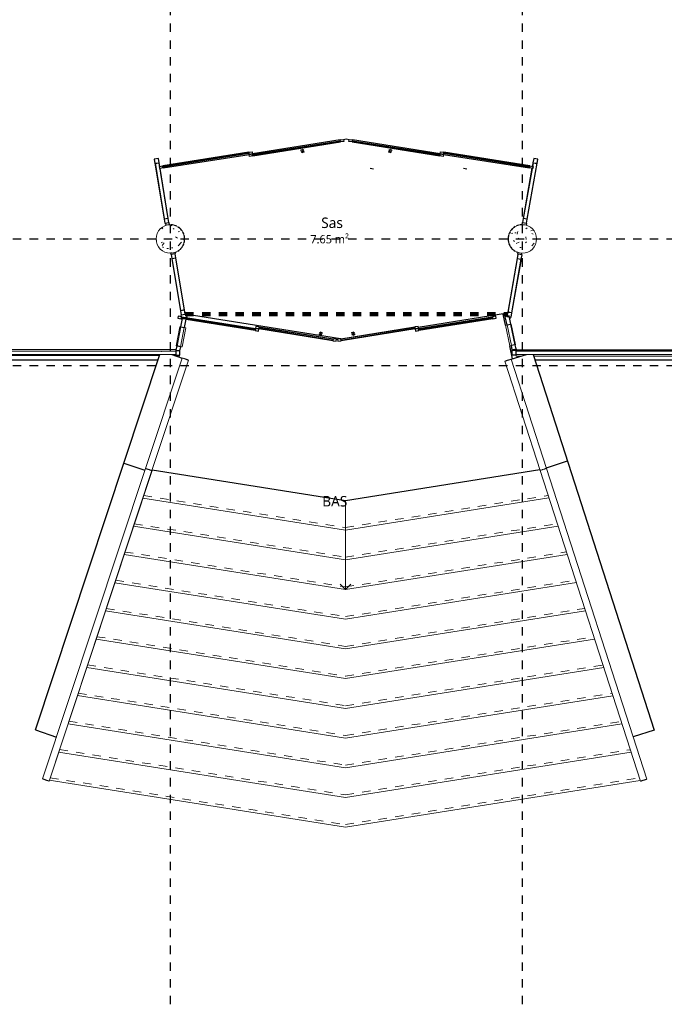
# Model space of a CAD drawing. Header units: metres. Extents: x -21.5 to 32.8, y -37.3 to -3.8.
# Tile 4 of 11: x 1.2 to 8.9, y -37.3 to -25.6. Entities that reach past the tile are written whole.
import ezdxf

# ---------------------------------------------------------------- set-up
doc = ezdxf.new("R2010")
doc.units = ezdxf.units.M
doc.linetypes.add('Ligne de quadrillage', pattern=[0.022225, 0.0127, -0.003175, 0.003175, -0.003175])
doc.linetypes.add('Tiret', pattern=[0.0025, 0.00125, -0.00125])
for name, color, linetype, lineweight in [('A-AREA', 250, 'Tiret', 100), ('A-AREA-IDEN', 250, 'Continuous', 30), ('A-DETL-GENF', 250, 'Continuous', 18), ('A-DOOR', 250, 'Continuous', 25), ('A-DOOR-GLAZ', 250, 'Continuous', 25), ('A-FLOR', 250, 'Continuous', 25), ('A-FLOR-HRAL', 250, 'Continuous', 18), ('A-GLAZ-CURT', 250, 'Continuous', 18), ('A-GLAZ-CWMG', 250, 'Continuous', 18), ('A-WALL', 250, 'Continuous', 25), ('S-COLS', 250, 'Continuous', 18), ('S-GRID', 250, 'Continuous', 30), ('S-STRS', 250, 'Continuous', 18), ('S-STRS-ANNO', 250, 'Continuous', 18), ('S-STRS-IDEN', 250, 'Continuous', 18)]:
    doc.layers.add(name, color=color, linetype=linetype, lineweight=lineweight)
doc.styles.add('Trebuchet MS', font='trebuc.ttf', dxfattribs={"height": 0.125})
doc.styles.add('Trebuchet MS_2', font='trebuc.ttf', dxfattribs={"height": 0.1})

# ---------------------------------------------------------------- blocks, each defined once
blk = doc.blocks.new('Poteau béton - Arrondi - 340-V3-Niveau 0')
at = {"layer": 'S-COLS'}
h = blk.add_hatch(dxfattribs=at)
h.set_pattern_fill('FP_6', color=256, style=0, pattern_type=2)
h.set_pattern_definition([(50, (-7.171, 28.216), (0.3647987, -0.031967), [0.038, -0.419]), (355, (-7.171, 28.216), (-0.070921, 0.382637), [0.03, -0.335]), (100.451, (-7.141, 28.213), (0.294358, 0.3502047), [0.032, -0.356]), (46.184, (-7.171, 28.318), (0.542072, -0.083569), [0.057, -0.629]), (96.636, (-7.126, 28.311), (0.474956, 0.495204), [0.049, -0.534]), (351.184, (-7.171, 28.318), (0.47449, 0.495128), [0.046, -0.503]), (21, (-7.12, 28.292), (0.3035623, -0.204817), [0.038, -0.419]), (326, (-7.12, 28.292), (0.1234774, 0.369045), [0.03, -0.335]), (71.451, (-7.095, 28.275), (0.427234, 0.1635883), [0.032, -0.356]), (37.5, (-7.171, 28.216), (0.0065432, 0.16888217), [0.017, -0.314, 0.017, -0.324, -0.337]), (37.5, (-7.171, 28.216), (0.0065432, 0.16888217), [-0.672, 0.017, -0.32]), (7.5, (-7.171, 28.216), (0.1340145, 0.2002052), [0.017, -0.177, 0.017, -0.307, -0.128]), (7.5, (-7.171, 28.216), (0.1340145, 0.2002052), [-0.518, 0.017, -0.112]), (327.5, (-7.284, 28.216), (0.27126974, -0.0115642), [0.017, -0.11, 0.017, -0.379, -0.526]), (327.5, (-7.284, 28.216), (0.27126974, -0.0115642), [-0.523, 0.017, -0.509]), (317.5, (-7.335, 28.216), (0.2964495, 0.0511634), [0.017, -0.148, 0.017, -0.246, -0.373]), (317.5, (-7.335, 28.216), (0.2964495, 0.0511634), [-0.428, 0.017, -0.357])])
h.paths.add_polyline_path([(0, -0.17), (0.044, -0.164), (0.085, -0.147), (0.12, -0.12), (0.147, -0.085), (0.164, -0.044), (0.17, 0), (0.164, 0.044), (0.147, 0.085), (0.12, 0.12), (0.085, 0.147), (0.044, 0.164), (0, 0.17), (-0.044, 0.164), (-0.085, 0.147), (-0.12, 0.12), (-0.147, 0.085), (-0.164, 0.044), (-0.17, 0), (-0.164, -0.044), (-0.147, -0.085), (-0.12, -0.12), (-0.085, -0.147), (-0.044, -0.164)])
for start, end in [(360, 180), (180, 360)]:
    blk.add_arc((0, 0), 0.17, start, end, dxfattribs=at)
blk = doc.blocks.new('Poteau béton - Arrondi - 340-V4-Niveau 0')
at = {"layer": 'S-COLS'}
h = blk.add_hatch(dxfattribs=at)
h.set_pattern_fill('FP_7', color=256, style=0, pattern_type=2)
h.set_pattern_definition([(50, (-2.971, 28.216), (0.3647987, -0.031967), [0.038, -0.419]), (355, (-2.971, 28.216), (-0.070921, 0.382637), [0.03, -0.335]), (100.451, (-2.941, 28.213), (0.294358, 0.3502047), [0.032, -0.356]), (46.184, (-2.971, 28.318), (0.542072, -0.083569), [0.057, -0.629]), (96.636, (-2.926, 28.311), (0.474956, 0.495204), [0.049, -0.534]), (351.184, (-2.971, 28.318), (0.47449, 0.495128), [0.046, -0.503]), (21, (-2.92, 28.292), (0.3035623, -0.204817), [0.038, -0.419]), (326, (-2.92, 28.292), (0.1234774, 0.369045), [0.03, -0.335]), (71.451, (-2.895, 28.275), (0.427234, 0.1635883), [0.032, -0.356]), (37.5, (-2.971, 28.216), (0.0065432, 0.16888217), [0.017, -0.314, 0.017, -0.324, -0.337]), (37.5, (-2.971, 28.216), (0.0065432, 0.16888217), [-0.672, 0.017, -0.32]), (7.5, (-2.971, 28.216), (0.1340145, 0.2002052), [0.017, -0.177, 0.017, -0.307, -0.128]), (7.5, (-2.971, 28.216), (0.1340145, 0.2002052), [-0.518, 0.017, -0.112]), (327.5, (-3.084, 28.216), (0.27126974, -0.0115642), [0.017, -0.11, 0.017, -0.379, -0.526]), (327.5, (-3.084, 28.216), (0.27126974, -0.0115642), [-0.523, 0.017, -0.509]), (317.5, (-3.135, 28.216), (0.2964495, 0.0511634), [0.017, -0.148, 0.017, -0.246, -0.373]), (317.5, (-3.135, 28.216), (0.2964495, 0.0511634), [-0.428, 0.017, -0.357])])
h.paths.add_polyline_path([(0, -0.17), (0.044, -0.164), (0.085, -0.147), (0.12, -0.12), (0.147, -0.085), (0.164, -0.044), (0.17, 0), (0.164, 0.044), (0.147, 0.085), (0.12, 0.12), (0.085, 0.147), (0.044, 0.164), (0, 0.17), (-0.044, 0.164), (-0.085, 0.147), (-0.12, 0.12), (-0.147, 0.085), (-0.164, 0.044), (-0.17, 0), (-0.164, -0.044), (-0.147, -0.085), (-0.12, -0.12), (-0.085, -0.147), (-0.044, -0.164)])
for start, end in [(360, 180), (180, 360)]:
    blk.add_arc((0, 0), 0.17, start, end, dxfattribs=at)
blk = doc.blocks.new('Panneau système - Vitré-312843-Niveau 0')
at = {"layer": 'A-GLAZ-CURT'}
for p, q in [((4.043, 0.045), (-4.043, 0.045)), ((-4.043, 0.045), (-4.043, 0.005)), ((-4.043, 0.005), (4.043, 0.005)), ((4.043, 0.005), (4.043, 0.045))]:
    blk.add_line(p, q, dxfattribs=at)
blk = doc.blocks.new('Meneau rectangulaire - 70x70-312838-Niveau 0')
at = {"layer": 'A-GLAZ-CWMG'}
for p, q in [((-5.049, -29.551), (-5.049, -29.536)), ((-5.049, -29.536), (3.036, -29.536)), ((3.036, -29.536), (3.036, -29.551)), ((-5.049, -29.606), (-5.049, -29.601)), ((-5.049, -29.606), (2.843, -29.606)), ((3.018, -29.606), (3.036, -29.606)), ((3.036, -29.601), (3.036, -29.606))]:
    blk.add_line(p, q, dxfattribs=at)
blk = doc.blocks.new('Meneau rectangulaire - 50 x 25mm-312763-Niveau 0')
at = {"layer": 'A-GLAZ-CWMG', "lineweight": 25}
for p, q in [((0, 0), (-0.05, 0)), ((-0.05, 0), (-0.05, -0.05)), ((0, -0.05), (0, 0)), ((-0.05, -0.05), (0, -0.05))]:
    blk.add_line(p, q, dxfattribs=at)
blk = doc.blocks.new('Panneau système - Vitré-314756-Niveau 0')
at = {"layer": 'A-GLAZ-CURT'}
for p, q in [((0.1165, 0.045), (-0.1165, 0.045)), ((-0.1165, 0.045), (-0.1165, 0.005)), ((-0.1165, 0.005), (0.1165, 0.005)), ((0.1165, 0.005), (0.1165, 0.045))]:
    blk.add_line(p, q, dxfattribs=at)
blk = doc.blocks.new('Panneau système - Vitré-314726-Niveau 0')
at = {"layer": 'A-GLAZ-CURT'}
for p, q in [((0.316, 0.045), (-0.316, 0.045)), ((-0.316, 0.045), (-0.316, 0.005)), ((-0.316, 0.005), (0.316, 0.005)), ((0.316, 0.005), (0.316, 0.045))]:
    blk.add_line(p, q, dxfattribs=at)
blk = doc.blocks.new('Panneau système - Vitré-313357-Niveau 0')
at = {"layer": 'A-GLAZ-CURT'}
for p, q in [((2.056, 0.045), (-2.056, 0.045)), ((-2.056, 0.045), (-2.056, 0.005)), ((-2.056, 0.005), (2.056, 0.005)), ((2.056, 0.005), (2.056, 0.045))]:
    blk.add_line(p, q, dxfattribs=at)
blk = doc.blocks.new('Meneau rectangulaire - 70x70-313355-Niveau 0')
at = {"layer": 'A-GLAZ-CWMG'}
for p, q in [((7.095, -29.548), (7.095, -29.543)), ((11.207, -29.543), (7.095, -29.543)), ((7.095, -29.613), (7.095, -29.598)), ((11.207, -29.543), (11.207, -29.548)), ((11.207, -29.598), (11.207, -29.613)), ((7.158, -29.613), (7.095, -29.613)), ((11.207, -29.613), (7.305, -29.613))]:
    blk.add_line(p, q, dxfattribs=at)
blk = doc.blocks.new('Panneau système - Vitré-338149-Niveau 0')
at = {"layer": 'A-GLAZ-CURT'}
for p, q in [((0.126, -0.005), (-0.126, -0.005)), ((-0.126, -0.005), (-0.126, -0.045)), ((-0.126, -0.045), (0.126, -0.045)), ((0.126, -0.045), (0.126, -0.005))]:
    blk.add_line(p, q, dxfattribs=at)
blk = doc.blocks.new('Panneau système - Vitré-314701-Niveau 0')
at = {"layer": 'A-GLAZ-CURT'}
for p, q in [((0.326, -0.005), (-0.326, -0.005)), ((-0.326, -0.005), (-0.326, -0.045)), ((-0.326, -0.045), (0.326, -0.045)), ((0.326, -0.045), (0.326, -0.005))]:
    blk.add_line(p, q, dxfattribs=at)
blk = doc.blocks.new('Panneau système - Vitré-329813-Niveau 0')
at = {"layer": 'A-GLAZ-CURT'}
for p, q in [((0.337, 0.045), (-0.337, 0.045)), ((-0.337, 0.045), (-0.337, 0.005)), ((-0.337, 0.005), (0.337, 0.005)), ((0.337, 0.005), (0.337, 0.045))]:
    blk.add_line(p, q, dxfattribs=at)
blk = doc.blocks.new('Panneau système - Vitré-329816-Niveau 0')
at = {"layer": 'A-GLAZ-CURT'}
for p, q in [((0.338, -0.005), (-0.338, -0.005)), ((-0.338, -0.005), (-0.338, -0.045)), ((-0.338, -0.045), (0.338, -0.045)), ((0.338, -0.045), (0.338, -0.005))]:
    blk.add_line(p, q, dxfattribs=at)
blk = doc.blocks.new('Meneau rectangulaire - 50 x 25mm-314702-Niveau 0')
at = {"layer": 'A-GLAZ-CWMG', "lineweight": 25}
for p, q in [((0, 0.05), (-0.05, 0.05)), ((-0.05, 0.05), (-0.05, 0)), ((-0.05, 0), (0, 0)), ((0, 0), (0, 0.05))]:
    blk.add_line(p, q, dxfattribs=at)
blk = doc.blocks.new('Meneau rectangulaire - 50 x 25mm-314703-Niveau 0')
at = {"layer": 'A-GLAZ-CWMG', "lineweight": 25}
for p, q in [((-0.05, 0.05), (0, 0.05)), ((-0.05, 0), (-0.05, 0.05)), ((0, 0), (-0.05, 0)), ((0, 0.05), (0, 0))]:
    blk.add_line(p, q, dxfattribs=at)
blk = doc.blocks.new('Meneau rectangulaire - 50 x 25mm-314700-Niveau 0')
at = {"layer": 'A-GLAZ-CWMG'}
for p, q in [((7.109, -28.449), (6.996, -29.091)), ((7.159, -28.457), (7.045, -29.099))]:
    blk.add_line(p, q, dxfattribs=at)
blk = doc.blocks.new('Meneau rectangulaire - 50 x 25mm-329815-Niveau 0')
at = {"layer": 'A-GLAZ-CWMG'}
for p, q in [((7.347, -27.314), (7.229, -27.98)), ((7.297, -27.306), (7.29, -27.349)), ((7.285, -27.373), (7.18, -27.972))]:
    blk.add_line(p, q, dxfattribs=at)
blk = doc.blocks.new('Meneau rectangulaire - 50 x 25mm-314718-Niveau 0')
at = {"layer": 'A-GLAZ-CWMG', "lineweight": 25}
for p, q in [((0, 0), (-0.05, 0)), ((-0.05, 0), (-0.05, -0.05)), ((-0.05, -0.05), (0, -0.05)), ((0, -0.05), (0, 0))]:
    blk.add_line(p, q, dxfattribs=at)
blk = doc.blocks.new('Meneau rectangulaire - 50 x 25mm-314719-Niveau 0')
at = {"layer": 'A-GLAZ-CWMG', "lineweight": 25}
for p, q in [((-0.05, 0), (0, 0)), ((-0.05, -0.05), (-0.05, 0)), ((0, -0.05), (-0.05, -0.05)), ((0, 0), (0, -0.05))]:
    blk.add_line(p, q, dxfattribs=at)
blk = doc.blocks.new('Meneau rectangulaire - 50 x 25mm-329812-Niveau 0')
at = {"layer": 'A-GLAZ-CWMG'}
for p, q in [((2.787, -27.314), (2.896, -27.979)), ((2.837, -27.306), (2.844, -27.35)), ((2.848, -27.374), (2.945, -27.971))]:
    blk.add_line(p, q, dxfattribs=at)
blk = doc.blocks.new('Meneau rectangulaire - 50 x 25mm-314725-Niveau 0')
at = {"layer": 'A-GLAZ-CWMG'}
for p, q in [((2.988, -28.449), (3.091, -29.072)), ((3.037, -28.441), (3.141, -29.064))]:
    blk.add_line(p, q, dxfattribs=at)
blk = doc.blocks.new('Meneau rectangulaire - 50 x 50 mm-312840-Niveau 0')
at = {"layer": 'A-GLAZ-CWMG', "lineweight": 25}
for p, q in [((-0.1, 0), (0, 0)), ((-0.1, -0.05), (-0.1, 0)), ((0, 0), (0, -0.05)), ((0, -0.05), (-0.1, -0.05))]:
    blk.add_line(p, q, dxfattribs=at)
blk = doc.blocks.new('Meneau rectangulaire - 70x70-314749-Niveau 0')
at = {"layer": 'A-GLAZ-CWMG'}
for p, q in [((3.086, -29.263), (3.042, -29.491)), ((3.086, -29.263), (3.091, -29.264)), ((3.155, -29.276), (3.11, -29.505)), ((3.14, -29.273), (3.155, -29.276)), ((3.047, -29.492), (3.042, -29.491)), ((3.11, -29.505), (3.096, -29.502))]:
    blk.add_line(p, q, dxfattribs=at)
blk = doc.blocks.new('Meneau rectangulaire - 50 x 25mm-314742-Niveau 0')
at = {"layer": 'A-GLAZ-CWMG', "lineweight": 25}
for p, q in [((0, 0.05), (-0.05, 0.05)), ((-0.05, 0.05), (-0.05, 0)), ((-0.05, 0), (0, 0)), ((0, 0), (0, 0.05))]:
    blk.add_line(p, q, dxfattribs=at)
blk = doc.blocks.new('Meneau rectangulaire - 50 x 50 mm-314754-Niveau 0')
at = {"layer": 'A-GLAZ-CWMG', "lineweight": 25}
for p, q in [((-0.1, 0.05), (0, 0.05)), ((-0.1, 0), (-0.1, 0.05)), ((0, 0), (-0.1, 0)), ((0, 0.05), (0, 0))]:
    blk.add_line(p, q, dxfattribs=at)
blk = doc.blocks.new('Meneau rectangulaire - 70x70-338151-Niveau 0')
at = {"layer": 'A-GLAZ-CWMG'}
for p, q in [((6.97, -29.246), (6.984, -29.243)), ((6.97, -29.246), (7.022, -29.492)), ((7.033, -29.232), (7.038, -29.231)), ((7.038, -29.231), (7.09, -29.478)), ((7.09, -29.478), (7.085, -29.479)), ((7.037, -29.489), (7.022, -29.492))]:
    blk.add_line(p, q, dxfattribs=at)
blk = doc.blocks.new('Coulissante vitrée1 - Coulissante vitrée1-654183-Niveau 0')
at = {"layer": 'A-DETL-GENF'}
for p, q in [((-0.235, -0.103), (-0.234, -0.093)), ((-0.216, -0.106), (-0.235, -0.103)), ((-0.234, -0.093), (-0.214, -0.096)), ((-0.231, -0.078), (-0.215, -0.07)), ((-0.218, -0.09), (-0.231, -0.078)), ((-0.217, -0.085), (-0.218, -0.09)), ((-0.198, -0.088), (-0.217, -0.085)), ((-0.215, -0.07), (-0.216, -0.075)), ((-0.216, -0.075), (-0.196, -0.078)), ((-0.2, -0.103), (-0.216, -0.111)), ((-0.216, -0.111), (-0.216, -0.106)), ((-0.214, -0.096), (-0.213, -0.091)), ((-0.213, -0.091), (-0.2, -0.103)), ((-0.196, -0.078), (-0.198, -0.088)), ((0.174, -0.075), (0.154, -0.078)), ((0.154, -0.078), (0.156, -0.088)), ((0.156, -0.088), (0.175, -0.085)), ((0.171, -0.091), (0.158, -0.103)), ((0.158, -0.103), (0.175, -0.111)), ((0.172, -0.096), (0.171, -0.091)), ((0.192, -0.093), (0.172, -0.096)), ((0.189, -0.078), (0.173, -0.07)), ((0.173, -0.07), (0.174, -0.075)), ((0.174, -0.106), (0.193, -0.103)), ((0.175, -0.111), (0.174, -0.106)), ((0.175, -0.085), (0.176, -0.09)), ((0.176, -0.09), (0.189, -0.078)), ((0.193, -0.103), (0.192, -0.093))]:
    blk.add_line(p, q, dxfattribs=at)
at = {"layer": 'A-DOOR'}
for p, q in [((-1.917, 0.118), (-1.921, 0.094)), ((-1.878, 0.112), (-1.917, 0.118)), ((1.875, 0.118), (1.836, 0.112)), ((1.879, 0.094), (1.875, 0.118)), ((-1.921, 0.094), (-1.881, 0.087)), ((-1.881, 0.087), (-1.878, 0.112)), ((-1.871, 0.086), (-1.881, 0.087)), ((-1.878, 0.112), (-0.993, -0.028)), ((-0.997, -0.053), (-1.821, 0.078)), ((0.951, -0.028), (1.836, 0.112)), ((1.84, 0.087), (0.955, -0.053)), ((1.836, 0.112), (1.84, 0.087)), ((1.84, 0.087), (1.879, 0.094)), ((-0.993, -0.028), (-0.997, -0.053)), ((-0.997, -0.053), (-0.957, -0.059)), ((-0.989, -0.003), (-0.993, -0.028)), ((-0.993, -0.028), (-0.954, -0.034)), ((-0.954, -0.034), (-0.993, -0.028)), ((-0.95, -0.01), (-0.989, -0.003)), ((-0.957, -0.059), (-0.954, -0.034)), ((-0.954, -0.034), (-0.95, -0.01)), ((-0.069, -0.174), (-0.954, -0.034)), ((-0.95, -0.01), (-0.065, -0.15)), ((0.023, -0.15), (0.908, -0.01)), ((0.912, -0.034), (0.027, -0.174)), ((0.947, -0.003), (0.908, -0.01)), ((0.908, -0.01), (0.912, -0.034)), ((0.912, -0.034), (0.951, -0.028)), ((0.951, -0.028), (0.912, -0.034)), ((0.912, -0.034), (0.916, -0.059)), ((0.916, -0.059), (0.955, -0.053)), ((0.951, -0.028), (0.947, -0.003)), ((0.955, -0.053), (0.951, -0.028)), ((-0.065, -0.15), (-0.069, -0.174)), ((-0.069, -0.174), (-0.029, -0.181)), ((-0.026, -0.156), (-0.065, -0.15)), ((-0.029, -0.181), (-0.026, -0.156)), ((0.023, -0.15), (-0.016, -0.156)), ((-0.016, -0.156), (-0.012, -0.181)), ((-0.012, -0.181), (0.027, -0.174)), ((0.027, -0.174), (0.023, -0.15))]:
    blk.add_line(p, q, dxfattribs=at)
at = {"layer": 'A-DOOR-GLAZ'}
for p, q in [((-1.879, 0.103), (-1.88, 0.094)), ((-1.88, 0.094), (-0.996, -0.046)), ((-0.994, -0.037), (-1.879, 0.103)), ((1.837, 0.103), (0.953, -0.037)), ((0.954, -0.046), (1.838, 0.094)), ((1.838, 0.094), (1.837, 0.103)), ((-0.996, -0.046), (-0.994, -0.037)), ((-0.951, -0.017), (-0.952, -0.025)), ((-0.952, -0.025), (-0.068, -0.166)), ((-0.066, -0.157), (-0.951, -0.017)), ((0.909, -0.017), (0.024, -0.157)), ((0.026, -0.166), (0.91, -0.025)), ((0.91, -0.025), (0.909, -0.017)), ((0.953, -0.037), (0.954, -0.046)), ((-0.068, -0.166), (-0.066, -0.157)), ((0.024, -0.157), (0.026, -0.166))]:
    blk.add_line(p, q, dxfattribs=at)
blk = doc.blocks.new('Coulissante vitrée2 - Coulissante vitrée2-372222-Niveau 0')
at = {"layer": 'A-DETL-GENF'}
for p, q in [((-0.521, 0.106), (-0.54, 0.103)), ((-0.54, 0.103), (-0.539, 0.093)), ((-0.539, 0.093), (-0.519, 0.096)), ((-0.523, 0.09), (-0.536, 0.078)), ((-0.536, 0.078), (-0.52, 0.07)), ((-0.522, 0.085), (-0.523, 0.09)), ((-0.503, 0.088), (-0.522, 0.085)), ((-0.505, 0.103), (-0.521, 0.111)), ((-0.521, 0.111), (-0.521, 0.106)), ((-0.521, 0.075), (-0.501, 0.078)), ((-0.52, 0.07), (-0.521, 0.075)), ((-0.519, 0.096), (-0.518, 0.091)), ((-0.518, 0.091), (-0.505, 0.103)), ((-0.501, 0.078), (-0.503, 0.088)), ((0.507, 0.078), (0.509, 0.088)), ((0.527, 0.075), (0.507, 0.078)), ((0.509, 0.088), (0.528, 0.085)), ((0.511, 0.103), (0.527, 0.111)), ((0.524, 0.091), (0.511, 0.103)), ((0.525, 0.096), (0.524, 0.091)), ((0.545, 0.093), (0.525, 0.096)), ((0.542, 0.078), (0.526, 0.07)), ((0.526, 0.07), (0.527, 0.075)), ((0.527, 0.111), (0.527, 0.106)), ((0.527, 0.106), (0.546, 0.103)), ((0.528, 0.085), (0.529, 0.09)), ((0.529, 0.09), (0.542, 0.078)), ((0.546, 0.103), (0.545, 0.093))]:
    blk.add_line(p, q, dxfattribs=at)
at = {"layer": 'A-DOOR'}
for p, q in [((-0.071, 0.222), (-1.117, 0.057)), ((-1.113, 0.032), (-0.067, 0.198)), ((-0.071, 0.222), (-0.032, 0.229)), ((-0.067, 0.198), (-0.071, 0.222)), ((-0.028, 0.204), (-0.067, 0.198)), ((-0.032, 0.229), (-0.028, 0.204)), ((0.034, 0.204), (0.038, 0.229)), ((0.073, 0.198), (0.034, 0.204)), ((0.038, 0.229), (0.077, 0.222)), ((0.077, 0.222), (0.073, 0.198)), ((0.073, 0.198), (1.119, 0.032)), ((1.123, 0.057), (0.077, 0.222)), ((-1.16, 0.075), (-2.186, -0.087)), ((-2.183, -0.112), (-1.157, 0.05)), ((-1.16, 0.075), (-1.121, 0.081)), ((-1.157, 0.05), (-1.16, 0.075)), ((-1.157, 0.05), (-1.117, 0.057)), ((-1.117, 0.057), (-1.157, 0.05)), ((-1.153, 0.026), (-1.157, 0.05)), ((-1.113, 0.032), (-1.153, 0.026)), ((-1.121, 0.081), (-1.117, 0.057)), ((-1.117, 0.057), (-1.113, 0.032)), ((1.119, 0.032), (1.123, 0.057)), ((1.159, 0.026), (1.119, 0.032)), ((1.123, 0.057), (1.127, 0.081)), ((1.123, 0.057), (1.162, 0.05)), ((1.162, 0.05), (1.123, 0.057)), ((1.127, 0.081), (1.166, 0.075)), ((1.162, 0.05), (1.159, 0.026)), ((1.166, 0.075), (1.162, 0.05)), ((1.162, 0.05), (2.188, -0.112)), ((2.192, -0.087), (1.166, 0.075)), ((-2.226, -0.094), (-2.186, -0.087)), ((-2.222, -0.118), (-2.226, -0.094)), ((-2.183, -0.112), (-2.222, -0.118)), ((-2.186, -0.087), (-2.183, -0.112)), ((0.288, -0.115), (0.328, -0.121)), ((1.401, -0.115), (1.44, -0.121)), ((2.188, -0.112), (2.192, -0.087)), ((2.228, -0.118), (2.188, -0.112)), ((2.192, -0.087), (2.232, -0.094)), ((2.232, -0.094), (2.228, -0.118))]:
    blk.add_line(p, q, dxfattribs=at)
at = {"layer": 'A-DOOR-GLAZ'}
for p, q in [((-1.116, 0.048), (-0.07, 0.213)), ((-0.068, 0.205), (-1.114, 0.039)), ((-0.07, 0.213), (-0.068, 0.205)), ((0.074, 0.205), (0.076, 0.213)), ((1.12, 0.039), (0.074, 0.205)), ((0.076, 0.213), (1.122, 0.048)), ((-2.185, -0.094), (-1.159, 0.068)), ((-1.158, 0.059), (-2.184, -0.103)), ((-1.159, 0.068), (-1.158, 0.059)), ((-1.114, 0.039), (-1.116, 0.048)), ((1.122, 0.048), (1.12, 0.039)), ((1.164, 0.059), (1.165, 0.068)), ((2.19, -0.103), (1.164, 0.059)), ((1.165, 0.068), (2.191, -0.094)), ((-2.184, -0.103), (-2.185, -0.094)), ((2.191, -0.094), (2.19, -0.103))]:
    blk.add_line(p, q, dxfattribs=at)
blk = doc.blocks.new('Garde-corps - 50 x 12mm-639062-Niveau 0')
at = {"layer": 'A-FLOR-HRAL'}
for p, q in [((-0.025, 0.002), (-0.025, 0.006)), ((-0.025, 0.006), (0.025, 0.006)), ((0.025, 0.006), (0.025, 0.002))]:
    blk.add_line(p, q, dxfattribs=at)
blk = doc.blocks.new('Garde-corps - Garde-corps-638844-Niveau 0')
at = {"extrusion": (0, 0, -1), "zscale": -1, "rotation": 198.3519227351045}
blk.add_blockref('Garde-corps - 50 x 12mm-639062-Niveau 0', (-1.486, -34.669), dxfattribs=at)
blk = doc.blocks.new('Type de traverse haute - Traverse haute_Interne_-638850-Niveau 0')
at = {"layer": 'A-FLOR-HRAL'}
for p, q in [((7.383, -30.977), (8.58, -34.686)), ((8.656, -34.661), (7.459, -30.953))]:
    blk.add_line(p, q, dxfattribs=at)
for points, knots in [([(7.387, -30.976), (7.388, -30.976), (7.391, -30.975), (7.398, -30.973), (7.406, -30.97), (7.415, -30.967), (7.419, -30.966), (7.421, -30.965)], [0.2857143, 0.2857143, 0.2857143, 0.2857143, 0.4285714, 0.5714286, 0.7857143, 0.8928571, 1, 1, 1, 1]), ([(7.421, -30.965), (7.424, -30.964), (7.43, -30.962), (7.438, -30.96), (7.445, -30.957), (7.452, -30.955), (7.457, -30.954), (7.459, -30.953), (7.459, -30.953), (7.459, -30.953)], [0, 0, 0, 0, 0.142857, 0.285714, 0.428571, 0.571429, 0.785714, 0.892857, 1, 1, 1, 1]), ([(8.618, -34.673), (8.615, -34.674), (8.61, -34.676), (8.602, -34.679), (8.594, -34.681), (8.587, -34.684), (8.583, -34.685), (8.581, -34.686), (8.58, -34.686), (8.58, -34.686)], [0, 0, 0, 0, 0.142857, 0.285714, 0.428571, 0.571429, 0.785714, 0.892857, 1, 1, 1, 1]), ([(8.656, -34.661), (8.656, -34.661), (8.656, -34.661), (8.653, -34.662), (8.648, -34.664), (8.641, -34.666), (8.633, -34.669), (8.625, -34.671), (8.621, -34.673), (8.618, -34.673)], [0, 0, 0, 0, 0.142857, 0.285714, 0.428571, 0.571429, 0.785714, 0.892857, 1, 1, 1, 1])]:
    blk.add_open_spline(points, degree=3, knots=knots, dxfattribs=at)
blk = doc.blocks.new('Type de traverse haute - Traverse haute_Interne_-V17-Niveau 0')
at = {"layer": 'A-FLOR-HRAL'}
for p, q in [((8.58, -34.686), (7.382, -30.978)), ((7.459, -30.953), (7.46, -30.953)), ((8.657, -34.661), (7.46, -30.953))]:
    blk.add_line(p, q, dxfattribs=at)
blk = doc.blocks.new('Type de traverse haute - Traverse haute_Interne_-638861-Niveau 0')
at = {"layer": 'A-FLOR-HRAL'}
for p, q in [((2.675, -30.955), (1.447, -34.658)), ((1.523, -34.683), (2.751, -30.98))]:
    blk.add_line(p, q, dxfattribs=at)
for points, knots in [([(2.679, -30.956), (2.68, -30.956), (2.683, -30.957), (2.69, -30.96), (2.698, -30.962), (2.707, -30.965), (2.711, -30.967), (2.713, -30.967)], [0.2857143, 0.2857143, 0.2857143, 0.2857143, 0.4285714, 0.5714286, 0.7857143, 0.8928571, 1, 1, 1, 1]), ([(2.713, -30.967), (2.716, -30.968), (2.722, -30.97), (2.73, -30.973), (2.737, -30.975), (2.744, -30.978), (2.749, -30.979), (2.751, -30.98), (2.751, -30.98), (2.751, -30.98)], [0, 0, 0, 0, 0.142857, 0.285714, 0.428571, 0.571429, 0.785714, 0.892857, 1, 1, 1, 1]), ([(1.485, -34.671), (1.482, -34.67), (1.476, -34.668), (1.468, -34.665), (1.461, -34.663), (1.454, -34.66), (1.449, -34.659), (1.447, -34.658), (1.447, -34.658), (1.447, -34.658)], [0, 0, 0, 0, 0.142857, 0.285714, 0.428571, 0.571429, 0.785714, 0.892857, 1, 1, 1, 1]), ([(1.523, -34.683), (1.523, -34.683), (1.522, -34.683), (1.519, -34.682), (1.514, -34.681), (1.507, -34.678), (1.499, -34.676), (1.491, -34.673), (1.487, -34.671), (1.485, -34.671)], [0, 0, 0, 0, 0.142857, 0.285714, 0.428571, 0.571429, 0.785714, 0.892857, 1, 1, 1, 1])]:
    blk.add_open_spline(points, degree=3, knots=knots, dxfattribs=at)
blk = doc.blocks.new('Type de traverse haute - Traverse haute_Interne_-V18-Niveau 0')
at = {"layer": 'A-FLOR-HRAL'}
for p, q in [((1.446, -34.658), (2.675, -30.955)), ((1.523, -34.683), (2.752, -30.98)), ((2.75, -30.98), (2.752, -30.98))]:
    blk.add_line(p, q, dxfattribs=at)
blk = doc.blocks.new('Garde-corps - 50 x 12mm-354303-Niveau 0')
at = {"layer": 'A-FLOR-HRAL'}
for p, q in [((-0.025, 0.002), (-0.025, 0.006)), ((-0.025, 0.006), (0.025, 0.006)), ((0.025, 0.006), (0.025, 0.002))]:
    blk.add_line(p, q, dxfattribs=at)
blk = doc.blocks.new('Garde-corps - Garde-corps-639846-Niveau 0')
at = {"rotation": 341.6480772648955}
blk.add_blockref('Garde-corps - 50 x 12mm-354303-Niveau 0', (3.149, -29.652), dxfattribs=at)
blk = doc.blocks.new('Type de traverse haute - Traverse haute_Interne_-639864-Niveau 0')
at = {"layer": 'A-FLOR-HRAL'}
for p, q in [((3.112, -29.637), (2.675, -30.955)), ((2.75, -30.98), (3.187, -29.662))]:
    blk.add_line(p, q, dxfattribs=at)
at = {"layer": 'A-FLOR-HRAL', "flags": 128}
for points in [[(3.112, -29.637), (3.112, -29.637), (3.115, -29.638), (3.12, -29.64), (3.126, -29.642), (3.133, -29.644), (3.141, -29.647), (3.149, -29.65)], [(3.149, -29.65), (3.158, -29.653), (3.166, -29.655), (3.173, -29.658), (3.179, -29.66), (3.184, -29.661), (3.186, -29.662), (3.187, -29.662)], [(2.678, -30.956), (2.675, -30.955), (2.675, -30.955)]]:
    blk.add_lwpolyline(points, dxfattribs=at)
blk = doc.blocks.new('Type de traverse haute - Traverse haute_Interne_-V19-Niveau 0')
at = {"layer": 'A-FLOR-HRAL'}
for p, q in [((3.111, -29.637), (2.674, -30.954)), ((3.188, -29.663), (2.751, -30.98))]:
    blk.add_line(p, q, dxfattribs=at)
blk = doc.blocks.new('Garde-corps - Garde-corps-639949-Niveau 0')
at = {"rotation": 17.89382366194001}
blk.add_blockref('Garde-corps - 50 x 12mm-354303-Niveau 0', (7.001, -29.666), dxfattribs=at)
blk = doc.blocks.new('Type de traverse haute - Traverse haute_Interne_-640028-Niveau 0')
at = {"layer": 'A-FLOR-HRAL'}
for p, q in [((6.962, -29.676), (7.382, -30.978)), ((7.459, -30.953), (7.038, -29.652))]:
    blk.add_line(p, q, dxfattribs=at)
at = {"layer": 'A-FLOR-HRAL', "flags": 128}
for points in [[(6.962, -29.676), (6.963, -29.676), (6.966, -29.675), (6.97, -29.673), (6.977, -29.672), (6.984, -29.669), (6.992, -29.667), (7, -29.664)], [(7, -29.664), (7.009, -29.661), (7.017, -29.659), (7.024, -29.656), (7.03, -29.654), (7.035, -29.653), (7.037, -29.652), (7.038, -29.652)], [(7.386, -30.976), (7.383, -30.977), (7.382, -30.978)]]:
    blk.add_lwpolyline(points, dxfattribs=at)
blk = doc.blocks.new('Type de traverse haute - Traverse haute_Interne_-V20-Niveau 0')
at = {"layer": 'A-FLOR-HRAL'}
for p, q in [((6.962, -29.676), (7.382, -30.978)), ((7.039, -29.651), (7.459, -30.953))]:
    blk.add_line(p, q, dxfattribs=at)

msp = doc.modelspace()

# ---------------------------------------------------------------- linework, layer by layer
at = {"layer": 'A-AREA'}
msp.add_line((3.149, -29.113), (6.992, -29.113), dxfattribs=at)
at = {"layer": 'A-FLOR'}
for p, q in [((5.036, -27.028), (5.07, -27.022)), ((5.07, -27.022), (5.105, -27.028)), ((2.922, -28.054), (2.917, -28.026)), ((2.953, -28.02), (2.958, -28.046)), ((7.167, -28.046), (7.171, -28.021)), ((7.22, -28.03), (7.216, -28.052)), ((2.98, -28.4), (2.977, -28.385)), ((3.026, -28.377), (3.029, -28.392)), ((7.118, -28.399), (7.122, -28.379)), ((7.158, -28.384), (7.154, -28.406)), ((3.103, -29.144), (3.1, -29.121)), ((5.001, -29.406), (3.149, -29.113)), ((3.171, -29.116), (3.164, -29.153)), ((6.994, -29.103), (5.929, -29.272)), ((6.97, -29.246), (6.941, -29.112)), ((3.109, -29.174), (3.108, -29.17)), ((7.024, -29.146), (7.02, -29.169)), ((3.036, -29.538), (3.038, -29.538)), ((7.055, -29.646), (7.022, -29.492)), ((7.096, -29.528), (7.098, -29.538)), ((7.098, -29.538), (11.277, -29.538)), ((-5.13, -29.658), (2.826, -29.658)), ((3.077, -29.601), (3.072, -29.624)), ((7.319, -29.658), (11.307, -29.658)), ((2.754, -30.97), (5.061, -31.335)), ((5.061, -31.335), (7.379, -30.968))]:
    msp.add_line(p, q, dxfattribs=at)
for centre, start, end in [((2.971, -28.216), 92.1058, 94.5917), ((2.971, -28.216), 77.7489, 86.1725), ((2.971, -28.216), 63.3491, 71.7013), ((2.971, -28.216), 48.8682, 57.3064), ((7.171, -28.216), 120.4869, 128.9993), ((7.171, -28.216), 105.6087, 113.888), ((7.171, -28.216), 91.4893, 98.8625), ((2.971, -28.216), 34.2071, 42.9522), ((2.971, -28.216), 19.0037, 28.622), ((2.971, -28.216), 0, 14.3064), ((7.171, -28.216), 165.2482, 180), ((7.171, -28.216), 150.2434, 160.1664), ((7.171, -28.216), 135.3651, 144.2995), ((2.971, -28.216), 330.7653, 340.5342), ((2.971, -28.216), 345.383, 0), ((7.171, -28.216), 180, 194.6178), ((7.171, -28.216), 199.7438, 209.627), ((2.971, -28.216), 288.985, 295.1135), ((2.971, -28.216), 301.5263, 309.9448), ((2.971, -28.216), 316.1465, 324.9615), ((7.171, -28.216), 215.5388, 224.4404), ((7.171, -28.216), 230.7698, 239.2539), ((7.171, -28.216), 245.8127, 253.0891)]:
    msp.add_arc(centre, 0.17, start, end, dxfattribs=at)
at = {"layer": 'A-WALL'}
for p, q in [((1.361, -34.074), (2.847, -29.596)), ((2.86, -29.556), (2.861, -29.554)), ((2.861, -29.554), (2.867, -29.556)), ((2.988, -29.596), (3.111, -29.637)), ((7.039, -29.651), (7.22, -29.593)), ((7.298, -29.593), (8.745, -34.075)), ((2.417, -30.891), (2.668, -30.974)), ((7.457, -30.945), (7.709, -30.864)), ((1.361, -34.074), (1.612, -34.158)), ((8.745, -34.075), (8.494, -34.156))]:
    msp.add_line(p, q, dxfattribs=at)
at = {"layer": 'S-GRID', "linetype": 'Ligne de quadrillage'}
for p, q in [((2.971, -37.347), (2.971, -4.451)), ((7.171, -37.347), (7.171, -4.451)), ((-21.508, -28.216), (32.124, -28.216)), ((-21.508, -29.724), (32.124, -29.724))]:
    msp.add_line(p, q, dxfattribs=at)
at = {"layer": 'S-STRS'}
for p, q in [((2.754, -30.97), (5.061, -31.335)), ((5.061, -31.335), (7.379, -30.968)), ((2.643, -31.307), (5.061, -31.689)), ((5.061, -31.689), (7.488, -31.305)), ((2.532, -31.643), (5.061, -32.044)), ((5.061, -32.044), (7.597, -31.642)), ((2.42, -31.98), (5.061, -32.398)), ((5.061, -32.398), (7.706, -31.979)), ((2.308, -32.317), (5.061, -32.753)), ((5.061, -32.753), (7.815, -32.316)), ((2.197, -32.653), (5.061, -33.107)), ((5.061, -33.107), (7.923, -32.653)), ((2.085, -32.99), (5.061, -33.461)), ((5.061, -33.461), (8.032, -32.991)), ((1.973, -33.327), (5.061, -33.816)), ((5.061, -33.816), (8.141, -33.328)), ((1.862, -33.663), (5.061, -34.17)), ((5.061, -34.17), (8.25, -33.665)), ((1.75, -34), (5.061, -34.524)), ((5.061, -34.524), (8.359, -34.002)), ((1.638, -34.337), (5.061, -34.879)), ((5.061, -34.879), (8.468, -34.339)), ((1.526, -34.673), (5.061, -35.233)), ((5.061, -35.233), (8.577, -34.676))]:
    msp.add_line(p, q, dxfattribs=at)
at = {"layer": 'S-STRS', "linetype": 'Tiret'}
for p, q in [((2.653, -31.278), (5.061, -31.659)), ((5.061, -31.659), (7.479, -31.276)), ((2.541, -31.614), (5.061, -32.013)), ((5.061, -32.013), (7.588, -31.613)), ((2.43, -31.951), (5.061, -32.368)), ((5.061, -32.368), (7.696, -31.95)), ((2.318, -32.288), (5.061, -32.722)), ((5.061, -32.722), (7.805, -32.287)), ((2.206, -32.624), (5.061, -33.077)), ((5.061, -33.077), (7.914, -32.625)), ((2.094, -32.961), (5.061, -33.431)), ((5.061, -33.431), (8.023, -32.962)), ((1.983, -33.298), (5.061, -33.785)), ((5.061, -33.785), (8.132, -33.299)), ((1.871, -33.634), (5.061, -34.14)), ((5.061, -34.14), (8.241, -33.636)), ((1.759, -33.971), (5.061, -34.494)), ((5.061, -34.494), (8.35, -33.973)), ((1.648, -34.308), (5.061, -34.848)), ((5.061, -34.848), (8.458, -34.31)), ((1.536, -34.644), (5.061, -35.203)), ((5.061, -35.203), (8.567, -34.647))]:
    msp.add_line(p, q, dxfattribs=at)
at = {"layer": 'S-STRS-ANNO'}
for p, q in [((5.061, -31.689), (5.061, -31.335)), ((5.061, -32.044), (5.061, -31.689)), ((5.061, -32.398), (5.061, -32.044)), ((5.061, -32.398), (4.998, -32.336)), ((5.061, -32.398), (5.123, -32.336))]:
    msp.add_line(p, q, dxfattribs=at)

# ---------------------------------------------------------------- block references
at = {"layer": 'A-DOOR'}
for name, p in [('Coulissante vitrée2 - Coulissante vitrée2-372222-Niveau 0', (5.067, -27.257)), ('Coulissante vitrée1 - Coulissante vitrée1-654183-Niveau 0', (4.98, -29.256))]:
    msp.add_blockref(name, p, dxfattribs=at)
at = {"layer": 'A-FLOR-HRAL'}
for name in ['Type de traverse haute - Traverse haute_Interne_-V19-Niveau 0', 'Type de traverse haute - Traverse haute_Interne_-639864-Niveau 0', 'Garde-corps - Garde-corps-639846-Niveau 0', 'Type de traverse haute - Traverse haute_Interne_-V20-Niveau 0', 'Type de traverse haute - Traverse haute_Interne_-640028-Niveau 0', 'Garde-corps - Garde-corps-639949-Niveau 0', 'Type de traverse haute - Traverse haute_Interne_-V18-Niveau 0', 'Type de traverse haute - Traverse haute_Interne_-638861-Niveau 0', 'Type de traverse haute - Traverse haute_Interne_-V17-Niveau 0', 'Type de traverse haute - Traverse haute_Interne_-638850-Niveau 0', 'Garde-corps - Garde-corps-638844-Niveau 0']:
    msp.add_blockref(name, (0, 0), dxfattribs=at)
at = {"layer": 'A-GLAZ-CURT'}
for name, p, rotation in [('Panneau système - Vitré-329813-Niveau 0', (2.891, -27.638), 99.26855945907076), ('Panneau système - Vitré-329816-Niveau 0', (7.239, -27.639), 79.99999999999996), ('Panneau système - Vitré-314726-Niveau 0', (3.089, -28.753), 99.44499385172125), ('Panneau système - Vitré-314701-Niveau 0', (7.053, -28.77), 79.99999999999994), ('Panneau système - Vitré-338149-Niveau 0', (7.01, -29.366), 101.9999999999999), ('Panneau système - Vitré-314756-Niveau 0', (3.118, -29.388), 79), ('Panneau système - Vitré-312843-Niveau 0', (-1.006, -29.551), 180)]:
    msp.add_blockref(name, p, dxfattribs=dict(at, rotation=rotation))
msp.add_blockref('Panneau système - Vitré-313357-Niveau 0', (9.151, -29.598), dxfattribs=at)
at = {"layer": 'A-GLAZ-CWMG', "extrusion": (0, 0, -1)}
for name, p, rotation in [('Meneau rectangulaire - 50 x 25mm-314719-Niveau 0', (-2.829, -27.257), 80.73144054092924), ('Meneau rectangulaire - 50 x 25mm-314703-Niveau 0', (-7.306, -27.257), 100), ('Meneau rectangulaire - 50 x 25mm-314719-Niveau 0', (-3.029, -28.392), 80.55500614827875), ('Meneau rectangulaire - 50 x 25mm-314703-Niveau 0', (-7.118, -28.399), 100.0000000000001), ('Meneau rectangulaire - 50 x 50 mm-312840-Niveau 0', (-3.159, -29.175), 101), ('Meneau rectangulaire - 50 x 50 mm-314754-Niveau 0', (-6.963, -29.145), 78.0000000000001)]:
    msp.add_blockref(name, p, dxfattribs=dict(at, rotation=rotation))
at = {"layer": 'A-GLAZ-CWMG'}
for name, p in [('Meneau rectangulaire - 50 x 25mm-329812-Niveau 0', (0, 0)), ('Meneau rectangulaire - 50 x 25mm-329815-Niveau 0', (0, 0)), ('Meneau rectangulaire - 50 x 25mm-314725-Niveau 0', (0, 0)), ('Meneau rectangulaire - 50 x 25mm-314700-Niveau 0', (0, 0)), ('Meneau rectangulaire - 70x70-338151-Niveau 0', (0, 0)), ('Meneau rectangulaire - 70x70-314749-Niveau 0', (0, 0)), ('Meneau rectangulaire - 70x70-312838-Niveau 0', (0, 0)), ('Meneau rectangulaire - 50 x 25mm-312763-Niveau 0', (3.086, -29.551)), ('Meneau rectangulaire - 70x70-313355-Niveau 0', (0, 0))]:
    msp.add_blockref(name, p, dxfattribs=at)
for name, p, rotation in [('Meneau rectangulaire - 50 x 25mm-314718-Niveau 0', (2.953, -28.02), 279.2685594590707), ('Meneau rectangulaire - 50 x 25mm-314702-Niveau 0', (7.171, -28.021), 259.9999999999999), ('Meneau rectangulaire - 50 x 25mm-314718-Niveau 0', (3.149, -29.113), 279.4449938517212), ('Meneau rectangulaire - 50 x 25mm-314702-Niveau 0', (6.987, -29.14), 259.9999999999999), ('Meneau rectangulaire - 50 x 25mm-314742-Niveau 0', (7.047, -29.538), 281.9999999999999), ('Meneau rectangulaire - 50 x 25mm-312763-Niveau 0', (3.086, -29.551), 258.9999999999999), ('Meneau rectangulaire - 50 x 25mm-312763-Niveau 0', (7.045, -29.598), 180)]:
    msp.add_blockref(name, p, dxfattribs=dict(at, rotation=rotation))
at = {"layer": 'S-COLS'}
for name, p in [('Poteau béton - Arrondi - 340-V4-Niveau 0', (2.971, -28.216)), ('Poteau béton - Arrondi - 340-V3-Niveau 0', (7.171, -28.216))]:
    msp.add_blockref(name, p, dxfattribs=at)

# ---------------------------------------------------------------- texts
at = {"layer": 'A-AREA-IDEN', "attachment_point": 1}
for s, insert, char_height, width, style in [('Sas', (4.771, -27.961), 0.125, 0.29662, 'Trebuchet MS'), ('7.65 m²', (4.641, -28.169), 0.1, 0.61329, 'Trebuchet MS_2')]:
    msp.add_mtext(s, dxfattribs=dict(at, insert=insert, char_height=char_height, width=width, style=style))
at = {"layer": 'S-STRS-IDEN', "insert": (4.783, -31.283), "char_height": 0.125, "width": 0.34074, "attachment_point": 1, "line_spacing_factor": 1.048425, "style": 'Trebuchet MS'}
msp.add_mtext('BAS', dxfattribs=at)

doc.saveas('drawing.dxf')
